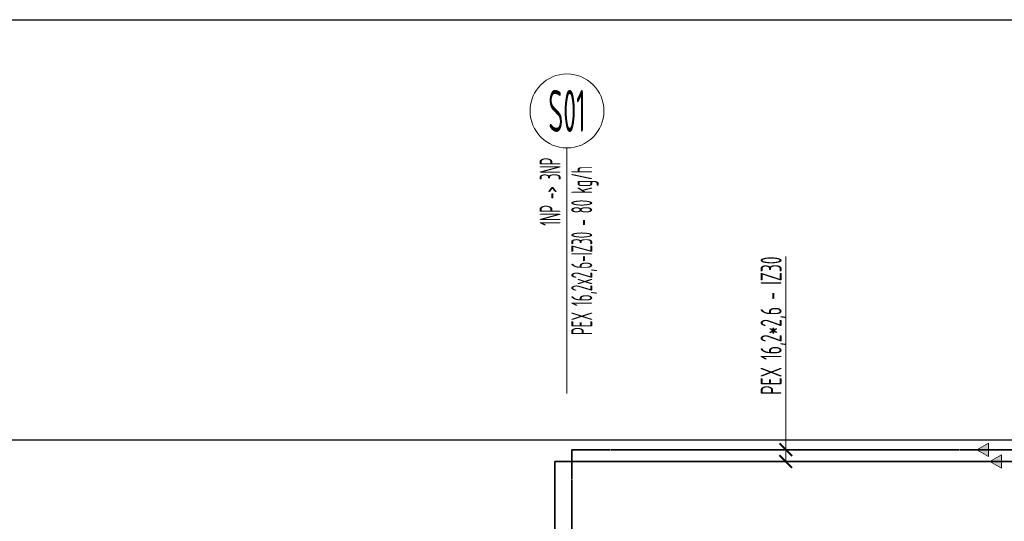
# Model space of a CAD drawing. Header units: millimetres. Extents: x 14365 to 105143, y -126377 to -22383.
# Tile 42 of 191: x 37656 to 43518, y -120802 to -117817. Entities that reach past the tile are written whole.
import ezdxf
from ezdxf.enums import TextEntityAlignment as Align

# ---------------------------------------------------------------- set-up
doc = ezdxf.new("R2010")
doc.units = ezdxf.units.MM
doc.linetypes.add('phl_thick', pattern=[0])
doc.linetypes.add('ČÁRKOVANÁ', pattern=[0.75, 0.5, -0.25])
for name, color, linetype, lineweight in [('JS_VYT_POPIS - OBECNĚ', 7, 'Continuous', 5), ('UT_KOTY - DIMENZE', 7, 'Continuous', 5), ('UT_POTRUBI - PŘÍVOD', 1, 'Continuous', 35), ('UT_POTRUBI - ZPÁTEČKA', 5, 'ČÁRKOVANÁ', 35), ('UT_SCHÉMA_PŘÍVOD', 10, 'Continuous', 35), ('VZT_50 POPIS - OBECNE', 7, 'Continuous', 5)]:
    doc.layers.add(name, color=color, linetype=linetype, lineweight=lineweight)
doc.styles.add('ISOCP 2.5', font='isocp.shx', dxfattribs={"width": 0.6, "height": 2.5})
doc.styles.add('VZT_POPIS', font='isocp.shx', dxfattribs={"width": 0.6, "height": 125})

# ---------------------------------------------------------------- blocks, each defined once
blk = doc.blocks.new('_ArchTick')
at = {"color": 0, "linetype": 'ByBlock', "const_width": 0.15}
blk.add_lwpolyline([(-0.5, -0.5), (0.5, 0.5)], dxfattribs=at)

msp = doc.modelspace()

# ---------------------------------------------------------------- hatches: boundary and pattern name
at = {"layer": 'VZT_50 POPIS - OBECNE', "linetype": 'phl_thick'}
h = msp.add_hatch(color=256, dxfattribs=at)
h.dxf.hatch_style = 1
h.paths.add_polyline_path([(43424.2, -120335.9), (43354.9, -120375.9), (43424.2, -120415.9)])
h = msp.add_hatch(color=256, dxfattribs=at)
h.dxf.hatch_style = 1
h.paths.add_polyline_path([(43501.8, -120405.6), (43432.5, -120445.6), (43501.8, -120485.6)])

# ---------------------------------------------------------------- linework, layer by layer
at = {"ltscale": 8}
for p, q in [((31841.3, -117817.2), (105085.1, -117817.2)), ((31841.3, -120317.2), (105085.1, -120317.2))]:
    msp.add_line(p, q, dxfattribs=at)
at = {"layer": 'JS_VYT_POPIS - OBECNĚ'}
for p, q in [((40914.2, -119728.9), (40914.2, -118580)), ((40914.2, -119878.9), (40914.2, -119728.9)), ((40914.2, -120042.1), (40914.2, -119878.9))]:
    msp.add_line(p, q, dxfattribs=at)
msp.add_circle((40914.2, -118360), 220, dxfattribs=at)
at = {"layer": 'UT_KOTY - DIMENZE'}
for points in [[(42217, -120091.1), (42217, -119226)], [(42217, -120375.9), (42217, -120091.1)], [(42217, -120445.6), (42217, -120091.1)]]:
    msp.add_lwpolyline(points, dxfattribs=at)
at = {"layer": 'UT_POTRUBI - PŘÍVOD', "ltscale": 8}
msp.add_line((40842.3, -120445.6), (51520.4, -120445.6), dxfattribs=at)
at = {"layer": 'UT_POTRUBI - ZPÁTEČKA', "linetype": 'ČÁRKOVANÁ', "ltscale": 8}
for q in [(43682.7, -120375.9), (40942.3, -125577.2)]:
    msp.add_line((40942.3, -120375.9), q, dxfattribs=at)
at = {"layer": 'UT_SCHÉMA_PŘÍVOD'}
msp.add_line((40842.3, -120445.6), (40842.3, -125727.2), dxfattribs=at)
at = {"layer": 'VZT_50 POPIS - OBECNE', "linetype": 'phl_thick'}
for p, q in [((43424.2, -120335.9), (43354.9, -120375.9)), ((43424.2, -120415.9), (43424.2, -120335.9)), ((43354.9, -120375.9), (43424.2, -120415.9)), ((43501.8, -120405.6), (43432.5, -120445.6)), ((43501.8, -120485.6), (43501.8, -120405.6)), ((43432.5, -120445.6), (43501.8, -120485.6))]:
    msp.add_line(p, q, dxfattribs=at)

# ---------------------------------------------------------------- block references
at = {"layer": 'UT_KOTY - DIMENZE', "xscale": 75, "yscale": 75, "zscale": 75, "rotation": 270}
for p in [(42217, -120375.9), (42217, -120445.6)]:
    msp.add_blockref('_ArchTick', p, dxfattribs=at)

# ---------------------------------------------------------------- texts
at = {"layer": 'JS_VYT_POPIS - OBECNĚ', "style": 'VZT_POPIS', "width": 0.5}
msp.add_text('S01', height=250, dxfattribs=at).set_placement((40914.2, -118360), align=Align.MIDDLE_CENTER)
for s, p in [('1NP -> 3NP', (40914.2, -119042.5)), ('PEX 16,2x2,6-IZ30 - 80 kg/h', (41102.2, -119693.5))]:
    msp.add_text(s, height=125, rotation=90, dxfattribs=at).set_placement(p, align=Align.BOTTOM_LEFT)
at = {"layer": 'UT_KOTY - DIMENZE', "insert": (42067, -119226), "char_height": 125, "attachment_point": 3, "rotation": 90, "style": 'ISOCP 2.5'}
msp.add_mtext('PEX 16,2*2,6 - IZ30', dxfattribs=at)

doc.saveas('drawing.dxf')
